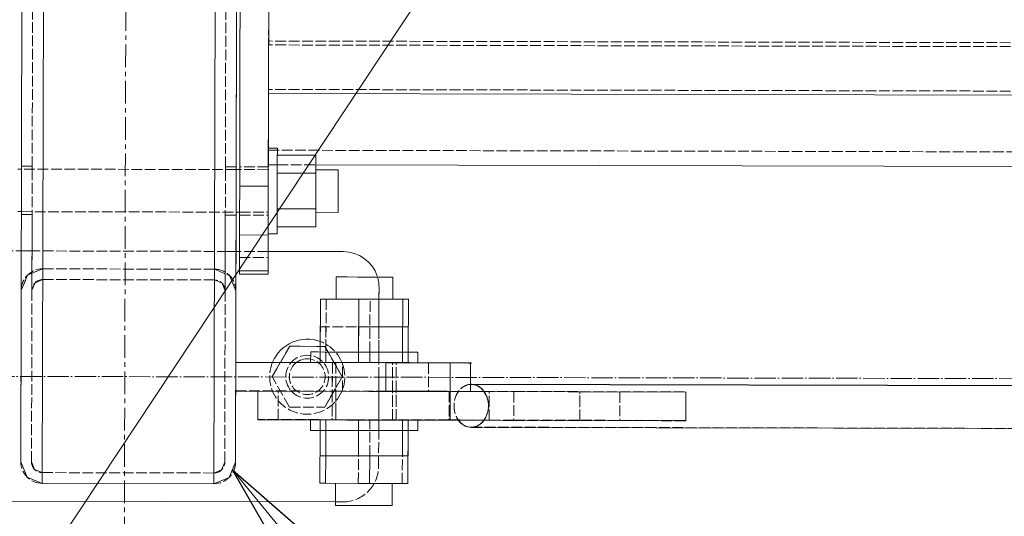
# Model space of a CAD drawing. Header units: millimetres. Extents: x -15129 to 9171, y -18789 to 5877.
# Tile 23 of 256: x -9305 to -9030, y -16819 to -16680. Entities that reach past the tile are written whole.
import ezdxf

# ---------------------------------------------------------------- set-up
doc = ezdxf.new("R2010")
doc.units = ezdxf.units.MM
for name, pattern in [('ACAD_ISO02W100', [15, 12, -3]), ('ACAD_ISO04W100', [30, 24, -3, 0, -3]), ('CENTER', [50.8, 31.75, -6.35, 6.35, -6.35])]:
    doc.linetypes.add(name, pattern=pattern)
for name, color, linetype in [('AS_Belki', 145, 'Continuous'), ('AS_Blachy', 30, 'Continuous'), ('AS_DIM_ON', 7, 'Continuous'), ('AS_Kotwy', 9, 'Continuous'), ('AS_Siatki', 72, 'Continuous'), ('AS_Sruby', 9, 'Continuous')]:
    doc.layers.add(name, color=color, linetype=linetype)

msp = doc.modelspace()

# ---------------------------------------------------------------- linework, layer by layer
at = {"color": 5, "linetype": 'CENTER', "lineweight": 13, "ltscale": 0.2}
msp.add_line((-9270.2, -14644.55), (-9278.6, -17725.87, 38010), dxfattribs=at)
at = {"color": 0, "linetype": 'ByBlock', "lineweight": -2}
for p, q in [((-9220.56, -16849.57), (-9245.96, -16805.7)), ((-9245.96, -16805.7), (-9207.7, -16838.96))]:
    msp.add_line(p, q, dxfattribs=at)
at = {"color": 7, "lineweight": 13}
msp.add_line((-9245.96, -16805.7), (-9090.09, -16994.5), dxfattribs=at)
at = {"layer": 'AS_Belki', "color": 145, "linetype": 'Continuous', "lineweight": 13, "ltscale": 0.25}
for p, q in [((-9294.41, -14739.71), (-9299.09, -16809.46)), ((-9251.09, -16809.57), (-9246.41, -14739.82)), ((-9305.08, -16803.45), (-9300.64, -14839.89)), ((-9244.91, -16729.47), (-9241.3, -15133.12)), ((-8338.48, -16702.41), (-9235.85, -16700.38)), ((-9244.89, -16721.59), (-9244.89, -16720.89)), ((-9244.89, -16721.66), (-9244.89, -16721.59)), ((-9222.59, -16720.41), (-8351.82, -16722.38)), ((-9245.08, -16803.58), (-9244.91, -16729.47)), ((-9244.92, -16734.42), (-9244.92, -16733.96)), ((-8906.79, -16782.39), (-9179.18, -16781.74)), ((-8745.74, -16782.76), (-9179.18, -16781.82)), ((-9179.2, -16793.82), (-8787.34, -16794.67)), ((-9305.08, -16803.45), (-9303.33, -16807.69)), ((-9305.08, -16803.45), (-9303.33, -16807.7)), ((-9246.85, -16807.82), (-9245.08, -16803.58)), ((-9246.85, -16807.82), (-9245.08, -16803.59)), ((-9303.33, -16807.69), (-9299.09, -16809.46)), ((-9251.09, -16809.57), (-9246.85, -16807.82)), ((-9251.09, -16809.57), (-9246.85, -16807.82)), ((-9299.09, -16809.46), (-9251.09, -16809.57))]:
    msp.add_line(p, q, dxfattribs=at)
at = {"layer": 'AS_Belki', "color": 84, "linetype": 'ACAD_ISO02W100', "lineweight": 13, "ltscale": 0.25}
for p, q in [((-9302.08, -16803.45), (-9297.42, -14745.71)), ((-9248.08, -16803.58), (-9243.42, -14745.83)), ((-9244.89, -16720.89), (-9241.44, -15192.74)), ((-9235.77, -16665.74), (-9235.81, -16685.74)), ((-9235.78, -16669.84), (-9235.82, -16686.84)), ((-9235.81, -16685.74), (-9235.88, -16716.09)), ((-8338.45, -16687.77), (-9235.81, -16685.74)), ((-8338.45, -16688.87), (-9235.82, -16686.84)), ((-9235.85, -16700.38), (-9235.89, -16720.38)), ((-9235.84, -16699.28), (-9235.88, -16716.28)), ((-8338.48, -16701.31), (-9235.84, -16699.28)), ((-9235.88, -16716.92), (-9235.89, -16720.38)), ((-9235.88, -16715.93), (-9235.88, -16716.28)), ((-9235.88, -16716.28), (-8338.51, -16718.31)), ((-9301.89, -16720.77), (-9304.89, -16720.76)), ((-9304.89, -16721.46), (-9304.89, -16720.76)), ((-9301.89, -16720.77), (-9301.89, -16721.47)), ((-9247.89, -16721.7), (-9247.89, -16720.89)), ((-9244.89, -16720.89), (-9247.89, -16720.89)), ((-9247.89, -16720.89), (-9247.89, -16721.59)), ((-9244.9, -16724.16), (-9244.89, -16720.89)), ((-9244.9, -16724.16), (-9244.89, -16721.66)), ((-9235.89, -16720.38), (-9233.39, -16720.39)), ((-9233.39, -16720.39), (-9222.59, -16720.41)), ((-9244.97, -16755.58), (-9244.9, -16724.16)), ((-9244.91, -16729.47), (-9244.9, -16724.16)), ((-9304.92, -16734.28), (-9304.92, -16733.58)), ((-9301.92, -16733.48), (-9301.92, -16733.83)), ((-9301.92, -16733.59), (-9301.92, -16734.29)), ((-9244.92, -16733.96), (-9244.92, -16731.16)), ((-9304.92, -16734.28), (-9301.92, -16734.29)), ((-9301.92, -16734.29), (-9301.97, -16755.45)), ((-9301.92, -16733.83), (-9301.92, -16734.29)), ((-9247.97, -16755.58), (-9247.92, -16734.41)), ((-9247.92, -16734.41), (-9247.92, -16733.6)), ((-9247.92, -16733.71), (-9247.92, -16734.41)), ((-9247.92, -16734.41), (-9247.92, -16733.95)), ((-9247.92, -16734.41), (-9244.92, -16734.42)), ((-9244.92, -16734.42), (-9244.92, -16733.72)), ((-9303.2, -16751.21), (-9298.96, -16749.46)), ((-9298.96, -16749.46), (-9301.96, -16750.7)), ((-9298.96, -16749.46), (-9250.96, -16749.57)), ((-9250.96, -16749.57), (-9246.72, -16751.34)), ((-9304.97, -16755.45), (-9303.2, -16751.21)), ((-9303.2, -16751.21), (-9304.97, -16755.45)), ((-9301.96, -16750.7), (-9303.2, -16751.21)), ((-9301.09, -16753.34), (-9298.96, -16752.46)), ((-9301.09, -16753.34), (-9298.96, -16752.46)), ((-9298.96, -16752.46), (-9250.96, -16752.57)), ((-9250.96, -16752.57), (-9298.96, -16752.46)), ((-9250.96, -16752.57), (-9248.85, -16753.45)), ((-9246.72, -16751.34), (-9244.97, -16755.58)), ((-9244.97, -16755.59), (-9246.72, -16751.34)), ((-9305.01, -16771.49), (-9304.97, -16755.45)), ((-9301.97, -16755.45), (-9302.08, -16803.45)), ((-9301.97, -16755.45), (-9301.09, -16753.34)), ((-9248.85, -16753.45), (-9247.97, -16755.58)), ((-9245.08, -16803.58), (-9244.97, -16755.58)), ((-9245.02, -16777.2), (-9244.97, -16755.59)), ((-9305.08, -16803.45), (-9305.01, -16771.49)), ((-9179.2, -16793.74), (-8906.81, -16794.39)), ((-9301.21, -16805.58), (-9302.08, -16803.45)), ((-9248.96, -16805.7), (-9248.08, -16803.58)), ((-9301.21, -16805.58), (-9299.09, -16806.46)), ((-9299.09, -16806.46), (-9251.09, -16806.57)), ((-9251.09, -16806.57), (-9248.96, -16805.7)), ((-9248.96, -16805.7), (-9251.09, -16806.57))]:
    msp.add_line(p, q, dxfattribs=at)
at = {"layer": 'AS_Belki', "color": 84, "linetype": 'ACAD_ISO02W100', "lineweight": 13, "ltscale": 0.25, "extrusion": (-2.16006e-14, 5.23277e-15, -1)}
msp.add_arc((9298.97, -16755.46), 6, 0.1296, 90.1296, dxfattribs=at)
at = {"layer": 'AS_Belki', "color": 84, "linetype": 'ACAD_ISO02W100', "lineweight": 13, "ltscale": 0.25, "extrusion": (-4.47458e-14, -1.79976e-14, -1)}
msp.add_arc((9250.97, -16755.57), 6, 90.1296, 180.1296, dxfattribs=at)
at = {"layer": 'AS_Belki', "color": 84, "linetype": 'ACAD_ISO02W100', "lineweight": 13, "ltscale": 0.25}
for centre, start, end in [((-9298.97, -16755.46), 89.8704, 179.8704), ((-9250.97, -16755.57), 359.8704, 89.8704), ((-9299.08, -16803.46), 179.8704, 269.8704), ((-9251.08, -16803.57), 269.8704, 359.8704)]:
    msp.add_arc(centre, 3, start, end, dxfattribs=at)
at = {"layer": 'AS_Belki', "color": 84, "linetype": 'ACAD_ISO02W100', "lineweight": 13, "ltscale": 0.25, "extrusion": (-0.59867, 0.001298, 0.800995)}
for start, end in [(182.9535, 312.6449), (47.3551, 132.6448)]:
    msp.add_arc((16807.67, -7323.32, 5473.52), 6, start, end, dxfattribs=at)
at = {"layer": 'AS_Belki', "color": 84, "linetype": 'ACAD_ISO02W100', "lineweight": 13, "ltscale": 0.25, "extrusion": (0.59867, -0.001411, 0.800995)}
msp.add_arc((-16809.33, 7320.78, -5471.62), 6, 2.9673, 360, dxfattribs=at)
at = {"layer": 'AS_Belki', "color": 145, "linetype": 'Continuous', "lineweight": 13, "ltscale": 0.25, "extrusion": (0.59867, -0.001411, 0.800995)}
msp.add_arc((-16809.33, 7320.78, -5471.62), 6, 360, 2.9673, dxfattribs=at)
at = {"layer": 'AS_Belki', "color": 145, "linetype": 'Continuous', "lineweight": 13, "ltscale": 0.25, "extrusion": (-0.59867, 0.001298, 0.800995)}
for start, end in [(132.6448, 182.9535), (312.6449, 47.3551)]:
    msp.add_arc((16807.67, -7323.32, 5473.52), 6, start, end, dxfattribs=at)
at = {"layer": 'AS_Belki', "color": 84, "linetype": 'ACAD_ISO02W100', "lineweight": 13, "ltscale": 0.25, "extrusion": (-1.25794e-14, -3.52027e-14, -1)}
msp.add_arc((9299.08, -16803.46), 6, 270.1296, 0.1296, dxfattribs=at)
at = {"layer": 'AS_Belki', "color": 84, "linetype": 'ACAD_ISO02W100', "lineweight": 13, "ltscale": 0.25, "extrusion": (-2.7501e-14, 1.43978e-14, -1)}
msp.add_arc((9251.08, -16803.57), 6, 180.1296, 270.1296, dxfattribs=at)
at = {"layer": 'AS_Blachy', "color": 145, "linetype": 'Continuous', "lineweight": 13, "ltscale": 0.25}
for p, q in [((-9243.71, -16639.72), (-9243.82, -16690.8)), ((-9235.91, -16726.34), (-9235.76, -16660.21)), ((-9243.82, -16690.8), (-9243.91, -16726.32)), ((-9243.89, -16720.9), (-9243.89, -16721.6)), ((-9243.91, -16726.32), (-9243.92, -16733.91)), ((-9243.91, -16726.32), (-9235.91, -16726.34)), ((-9235.91, -16729.34), (-9235.91, -16726.34)), ((-9235.92, -16733.93), (-9235.91, -16729.34)), ((-9243.92, -16733.91), (-9243.94, -16739.98)), ((-9235.94, -16740), (-9235.92, -16733.93)), ((-9243.94, -16739.98), (-9243.96, -16749.98)), ((-9235.94, -16740), (-9243.94, -16739.98)), ((-9235.96, -16750), (-9235.94, -16740)), ((-9304.95, -16744.45), (-9305.95, -16744.45)), ((-9243.95, -16744.59), (-9244.95, -16744.59)), ((-9214.95, -16744.65), (-9235.95, -16744.61)), ((-9243.96, -16749.98), (-9235.96, -16750)), ((-9243.96, -16749.98), (-9243.96, -16750.98)), ((-9235.96, -16751), (-9235.96, -16750)), ((-9243.96, -16750.98), (-9235.96, -16751)), ((-9245.02, -16775.67), (-9245.03, -16783.67)), ((-9245.02, -16775.59), (-9224.08, -16775.64)), ((-9245.02, -16775.59), (-9245.02, -16775.67)), ((-9245.02, -16775.67), (-9203.03, -16775.77)), ((-9203.05, -16783.77), (-9203.03, -16775.77)), ((-9203.03, -16775.77), (-9185.07, -16775.8)), ((-9194.12, -16775.71), (-9191.14, -16775.72)), ((-9191.14, -16775.72), (-9183.31, -16775.73)), ((-9191.14, -16775.72), (-9191.14, -16775.79)), ((-9185.09, -16783.8), (-9185.07, -16775.8)), ((-9185.07, -16775.8), (-9180.02, -16775.82)), ((-9179.4, -16775.74), (-9183.31, -16775.73)), ((-9180.02, -16775.82), (-9179.13, -16775.82)), ((-9179.42, -16781.87), (-9179.4, -16775.74)), ((-9179.42, -16783.82), (-9179.41, -16775.82)), ((-9245.03, -16779.62), (-9245.03, -16783.57)), ((-9245.03, -16783.67), (-9207.83, -16783.76)), ((-9238.81, -16783.69), (-9238.82, -16791.69)), ((-9207.83, -16783.76), (-9203.05, -16783.77)), ((-9203.05, -16783.77), (-9185.09, -16783.8)), ((-9185.09, -16783.8), (-9185.1, -16791.8)), ((-9185.09, -16783.8), (-9119.23, -16783.95)), ((-9119.25, -16791.95), (-9119.23, -16783.95)), ((-9238.81, -16787.65), (-9238.82, -16791.6)), ((-9238.82, -16791.69), (-9234.92, -16791.7)), ((-9234.92, -16791.7), (-9227.09, -16791.71)), ((-9227.09, -16791.71), (-9216.53, -16791.74)), ((-9216.53, -16791.74), (-9207.83, -16791.76)), ((-9207.83, -16791.76), (-9204.84, -16791.76)), ((-9204.84, -16791.76), (-9193.8, -16791.79)), ((-9193.8, -16791.79), (-9185.1, -16791.8)), ((-9185.1, -16791.8), (-9119.25, -16791.95)), ((-9335.1, -16814.38), (-9217.1, -16814.65))]:
    msp.add_line(p, q, dxfattribs=at)
at = {"layer": 'AS_Blachy', "color": 84, "linetype": 'ACAD_ISO02W100', "lineweight": 13, "ltscale": 0.25}
for p, q in [((-9235.89, -16720.92), (-9243.89, -16720.9)), ((-9235.89, -16720.68), (-9235.89, -16720.92)), ((-9243.92, -16733.72), (-9243.92, -16734.42)), ((-9243.92, -16733.96), (-9243.92, -16734.42)), ((-9243.92, -16734.42), (-9235.92, -16734.44)), ((-9235.92, -16734.44), (-9235.92, -16733.74)), ((-9235.92, -16733.98), (-9235.92, -16734.44)), ((-9243.94, -16739.98), (-9243.95, -16746.32)), ((-9235.95, -16746.34), (-9235.94, -16740)), ((-9235.95, -16744.61), (-9313.95, -16744.43)), ((-9301.95, -16744.46), (-9304.95, -16744.45)), ((-9244.95, -16744.59), (-9247.95, -16744.58)), ((-9243.95, -16746.32), (-9243.96, -16750.98)), ((-9243.95, -16746.32), (-9235.95, -16746.34)), ((-9235.96, -16751), (-9235.95, -16746.34)), ((-9205.03, -16783.68), (-9204.97, -16754.68)), ((-9204.98, -16757.96), (-9204.97, -16754.68)), ((-9204.99, -16765.68), (-9204.98, -16757.96)), ((-9205.01, -16772.76), (-9204.99, -16765.68)), ((-9205.02, -16775.68), (-9205.01, -16772.76)), ((-9245.03, -16783.59), (-9245.02, -16775.59)), ((-9245.02, -16775.67), (-9245.03, -16779.62)), ((-9224.08, -16775.64), (-9215.16, -16775.66)), ((-9218, -16775.73), (-9218.02, -16783.65)), ((-9218.01, -16775.73), (-9218.02, -16783.73)), ((-9218, -16775.65), (-9218, -16775.73)), ((-9215.18, -16783.66), (-9215.17, -16775.74)), ((-9215.18, -16783.74), (-9215.17, -16775.74)), ((-9215.17, -16775.74), (-9215.16, -16775.66)), ((-9215.16, -16775.66), (-9194.12, -16775.71)), ((-9205.02, -16775.76), (-9205.02, -16775.68)), ((-9203.04, -16783.69), (-9203.03, -16775.69)), ((-9200.19, -16775.69), (-9201.39, -16775.69)), ((-9200.21, -16783.69), (-9200.19, -16775.77)), ((-9200.21, -16783.77), (-9200.19, -16775.77)), ((-9200.19, -16775.77), (-9200.19, -16775.69)), ((-9185.07, -16775.73), (-9196.8, -16775.7)), ((-9191.14, -16775.79), (-9191.15, -16783.72)), ((-9191.14, -16775.79), (-9191.15, -16783.79)), ((-9185.08, -16783.73), (-9185.07, -16775.73)), ((-9183.31, -16775.73), (-9185.07, -16775.73)), ((-9179.12, -16775.74), (-9179.4, -16775.74)), ((-9205.08, -16804.68), (-9205.02, -16779.42)), ((-9179.42, -16781.94), (-9179.42, -16781.87)), ((-9179.42, -16783.74), (-9179.42, -16781.94)), ((-9245.03, -16783.58), (-9245.03, -16783.59)), ((-9245.03, -16783.59), (-9218.02, -16783.65)), ((-9238.81, -16783.6), (-9238.81, -16783.69)), ((-9238.81, -16783.69), (-9238.81, -16787.65)), ((-9233.16, -16791.62), (-9233.14, -16783.7)), ((-9233.16, -16791.7), (-9233.14, -16783.7)), ((-9233.14, -16783.7), (-9233.14, -16783.62)), ((-9218.02, -16783.73), (-9218.04, -16791.73)), ((-9218.02, -16783.73), (-9218.03, -16787.72)), ((-9217.03, -16783.65), (-9218.02, -16783.65)), ((-9218.02, -16783.65), (-9217.03, -16783.65)), ((-9218.02, -16783.65), (-9218.02, -16783.73)), ((-9218.02, -16783.65), (-9217.03, -16783.65)), ((-9217.03, -16783.65), (-9201.2, -16783.69)), ((-9215.18, -16783.66), (-9217.03, -16783.65)), ((-9207.83, -16783.76), (-9206.55, -16783.76)), ((-9206.55, -16783.76), (-9204.82, -16783.76)), ((-9205.05, -16791.68), (-9205.03, -16783.76)), ((-9205.03, -16783.76), (-9205.03, -16783.68)), ((-9204.82, -16783.76), (-9203.05, -16783.77)), ((-9185.08, -16783.73), (-9203.04, -16783.69)), ((-9200.21, -16783.69), (-9201.2, -16783.69)), ((-9201.2, -16783.69), (-9200.21, -16783.69)), ((-9200.22, -16787.74), (-9200.21, -16783.77)), ((-9200.22, -16791.77), (-9200.21, -16783.77)), ((-9200.21, -16783.69), (-9179.42, -16783.74)), ((-9200.21, -16783.77), (-9200.21, -16783.69)), ((-9185.39, -16783.8), (-9185.41, -16791.8)), ((-9185.39, -16783.8), (-9185.4, -16787.77)), ((-9182.66, -16783.74), (-9185.39, -16783.73)), ((-9185.39, -16783.73), (-9185.39, -16783.8)), ((-9185.08, -16783.73), (-9185.1, -16791.73)), ((-9182.63, -16783.74), (-9182.66, -16783.74)), ((-9179.42, -16783.74), (-9182.63, -16783.74)), ((-9179.42, -16783.74), (-9182.63, -16783.74)), ((-9179.42, -16783.74), (-9167.29, -16783.77)), ((-9174.17, -16783.76), (-9179.42, -16783.74)), ((-9174.19, -16791.76), (-9174.17, -16783.83)), ((-9174.19, -16791.83), (-9174.17, -16783.83)), ((-9174.17, -16783.83), (-9174.17, -16783.76)), ((-9167.29, -16783.84), (-9167.31, -16791.77)), ((-9167.29, -16783.84), (-9167.31, -16791.84)), ((-9167.29, -16783.77), (-9148.87, -16783.81)), ((-9167.29, -16783.77), (-9167.29, -16783.84)), ((-9148.89, -16791.88), (-9148.87, -16783.88)), ((-9148.88, -16787.85), (-9148.87, -16783.88)), ((-9148.87, -16783.81), (-9137.65, -16783.84)), ((-9148.87, -16783.88), (-9148.87, -16783.81)), ((-9137.65, -16783.91), (-9137.67, -16791.84)), ((-9137.65, -16783.91), (-9137.67, -16791.91)), ((-9137.65, -16783.84), (-9119.23, -16783.88)), ((-9137.65, -16783.84), (-9137.65, -16783.91)), ((-9119.24, -16787.92), (-9119.23, -16783.88)), ((-9218.03, -16787.72), (-9218.04, -16791.65)), ((-9200.22, -16791.69), (-9200.22, -16787.74)), ((-9185.4, -16787.77), (-9185.41, -16791.73)), ((-9148.89, -16791.81), (-9148.88, -16787.85)), ((-9119.25, -16791.88), (-9119.24, -16787.92)), ((-9238.21, -16791.6), (-9238.83, -16791.6)), ((-9233.16, -16791.62), (-9238.21, -16791.6)), ((-9218.04, -16791.65), (-9233.16, -16791.62)), ((-9210.71, -16791.75), (-9233.16, -16791.7)), ((-9218.04, -16791.65), (-9217.05, -16791.65)), ((-9217.05, -16791.65), (-9210.42, -16791.67)), ((-9201.21, -16791.69), (-9210.42, -16791.67)), ((-9205.06, -16794.68), (-9205.05, -16791.76)), ((-9205.05, -16791.76), (-9205.05, -16791.68)), ((-9201.21, -16791.69), (-9200.22, -16791.69)), ((-9185.41, -16791.73), (-9200.22, -16791.69)), ((-9185.41, -16791.8), (-9196.84, -16791.78)), ((-9167.31, -16791.77), (-9185.41, -16791.73)), ((-9185.41, -16791.8), (-9182.68, -16791.81)), ((-9174.19, -16791.83), (-9185.41, -16791.8)), ((-9182.7, -16791.74), (-9182.68, -16791.74)), ((-9167.31, -16791.84), (-9174.19, -16791.83)), ((-9148.89, -16791.81), (-9167.31, -16791.77)), ((-9167.31, -16791.84), (-9148.89, -16791.88)), ((-9119.25, -16791.88), (-9148.89, -16791.81)), ((-9137.67, -16791.84), (-9119.25, -16791.88)), ((-9119.25, -16791.95), (-9137.67, -16791.91)), ((-9205.08, -16804.68), (-9205.08, -16801.76)), ((-9217.1, -16814.65), (-9215.1, -16814.65)), ((-9217.1, -16814.65), (-9215.1, -16814.65))]:
    msp.add_line(p, q, dxfattribs=at)
msp.add_circle((-9225.03, -16779.63), 6, dxfattribs=at)
at = {"layer": 'AS_Blachy', "color": 145, "linetype": 'Continuous', "lineweight": 13, "ltscale": 0.25}
msp.add_arc((-9214.97, -16754.65), 10, 18.2085, 89.8704, dxfattribs=at)
at = {"layer": 'AS_Blachy', "color": 84, "linetype": 'ACAD_ISO02W100', "lineweight": 13, "ltscale": 0.25}
for centre, start, end in [((-9214.97, -16754.65), 359.8704, 18.2085), ((-9215.08, -16804.65), 269.8704, 359.8704)]:
    msp.add_arc(centre, 10, start, end, dxfattribs=at)
at = {"layer": 'AS_DIM_ON', "color": 7, "lineweight": 13}
msp.add_line((-9130.98, -16578.98), (-9611.94, -17305.31), dxfattribs=at)
at = {"layer": 'AS_Kotwy', "color": 84, "linetype": 'ACAD_ISO02W100', "lineweight": 13, "ltscale": 0.25}
for p, q in [((-9234.83, -16779.61), (-9229.91, -16771.13)), ((-9229.91, -16771.13), (-9220.11, -16771.15)), ((-9219.2, -16772.73), (-9220.11, -16771.15)), ((-9220.11, -16771.15), (-9215.23, -16779.65)), ((-9217.52, -16775.65), (-9219.2, -16772.73)), ((-9232.56, -16775.7), (-9234.83, -16779.61)), ((-9232.51, -16775.62), (-9232.56, -16775.7)), ((-9217.48, -16775.73), (-9217.52, -16775.65)), ((-9217.02, -16776.53), (-9217.48, -16775.73)), ((-9215.23, -16779.65), (-9217.02, -16776.54)), ((-9229.94, -16788.11), (-9234.83, -16779.61)), ((-9215.23, -16779.65), (-9220.14, -16788.13)), ((-9217.03, -16782.76), (-9215.23, -16779.65)), ((-9232.52, -16783.62), (-9232.47, -16783.7)), ((-9220.14, -16788.13), (-9218.03, -16784.48)), ((-9218.02, -16784.48), (-9217.59, -16783.73)), ((-9217.59, -16783.73), (-9217.55, -16783.65)), ((-9229.94, -16788.11), (-9220.14, -16788.13))]:
    msp.add_line(p, q, dxfattribs=at)
at = {"layer": 'AS_Kotwy', "color": 145, "linetype": 'Continuous', "lineweight": 13, "ltscale": 0.25}
for p, q in [((-9229.91, -16771.13), (-9232.51, -16775.62)), ((-9221.38, -16771.15), (-9229.91, -16771.13))]:
    msp.add_line(p, q, dxfattribs=at)
for radius, start, end in [(10.5, 69.5949, 157.4952), (5, 78.8198, 125.3427)]:
    msp.add_arc((-9225.03, -16779.63), radius, start, end, dxfattribs=at)
at = {"layer": 'AS_Kotwy', "color": 84, "linetype": 'ACAD_ISO02W100', "lineweight": 13, "ltscale": 0.25}
for radius, start, end in [(10.5, 157.4952, 69.5756), (5, 125.3427, 78.8198)]:
    msp.add_arc((-9225.03, -16779.63), radius, start, end, dxfattribs=at)
at = {"layer": 'AS_Siatki', "color": 20, "linetype": 'ACAD_ISO04W100', "lineweight": 13, "ltscale": 0.25}
msp.add_line((-11608.02, -16774.36), (105.98, -16800.77), dxfattribs=at)
at = {"layer": 'AS_Sruby', "color": 84, "linetype": 'ACAD_ISO02W100', "lineweight": 13, "ltscale": 0.25}
for p, q in [((-9235.88, -16715.7), (-9235.88, -16716.09)), ((-9235.88, -16715.7), (-9235.88, -16715.78)), ((-9235.88, -16716.31), (-9235.88, -16715.78)), ((-9235.88, -16716.09), (-9235.88, -16716.92)), ((-9233.38, -16715.71), (-9233.38, -16715.79)), ((-9233.38, -16715.79), (-9233.38, -16716.32)), ((-9233.38, -16716.32), (-9233.38, -16717.29)), ((-9233.39, -16717.67), (-9233.4, -16722.68)), ((-9233.39, -16718.16), (-9233.38, -16717.29)), ((-9233.39, -16718.66), (-9233.39, -16720.38)), ((-9233.39, -16718.71), (-9233.39, -16720.3)), ((-9244.89, -16721.71), (-9304.89, -16721.57)), ((-9235.89, -16721.73), (-9243.89, -16721.71)), ((-9235.89, -16721.88), (-9235.89, -16721.73)), ((-9233.39, -16720.38), (-9233.4, -16722.38)), ((-9233.4, -16722.38), (-9233.4, -16724.58)), ((-9222.6, -16721.91), (-9222.59, -16721.76)), ((-9222.6, -16722.95), (-9222.6, -16721.91)), ((-9222.6, -16722.51), (-9222.6, -16722.95)), ((-9216.4, -16722.53), (-9216.39, -16721.77)), ((-9216.4, -16724.07), (-9216.4, -16722.53)), ((-9233.4, -16722.68), (-9233.42, -16732.69)), ((-9233.4, -16724.58), (-9233.41, -16726.9)), ((-9222.6, -16722.7), (-9233.4, -16722.68)), ((-9222.6, -16724.71), (-9222.61, -16726.92)), ((-9222.6, -16722.95), (-9222.6, -16724.71)), ((-9222.6, -16726.15), (-9222.6, -16724.06)), ((-9216.4, -16726.17), (-9216.4, -16724.07)), ((-9233.41, -16726.9), (-9233.41, -16729.25)), ((-9222.61, -16728.49), (-9222.6, -16726.15)), ((-9222.61, -16726.92), (-9222.61, -16729.26)), ((-9233.41, -16728.88), (-9233.42, -16732.69)), ((-9233.41, -16729.25), (-9233.42, -16731.54)), ((-9222.62, -16730.71), (-9222.61, -16728.49)), ((-9222.61, -16729.26), (-9222.62, -16731.36)), ((-9222.62, -16732.47), (-9222.62, -16730.71)), ((-9216.42, -16730.72), (-9216.41, -16729.27)), ((-9216.42, -16732.48), (-9216.42, -16730.72)), ((-9304.92, -16733.47), (-9244.92, -16733.61)), ((-9235.92, -16733.63), (-9235.92, -16733.47)), ((-9233.42, -16732.69), (-9233.43, -16737.7)), ((-9233.42, -16731.54), (-9233.42, -16733.68)), ((-9233.42, -16732.69), (-9233.42, -16734.1)), ((-9222.62, -16731.36), (-9222.62, -16732.9)), ((-9222.62, -16733.5), (-9222.62, -16732.47)), ((-9222.62, -16733.66), (-9222.62, -16733.5)), ((-9216.42, -16733.52), (-9216.42, -16732.48)), ((-9216.42, -16733.67), (-9216.42, -16733.52)), ((-9243.92, -16733.61), (-9235.92, -16733.63)), ((-9233.42, -16733.68), (-9233.43, -16735.6)), ((-9233.43, -16735.6), (-9233.43, -16737.2)), ((-9233.43, -16735.62), (-9233.43, -16737.53)), ((-9235.93, -16738.44), (-9235.93, -16739.27)), ((-9233.43, -16737.2), (-9233.43, -16738.45)), ((-9233.43, -16738.45), (-9233.43, -16739.27)), ((-9235.93, -16739.27), (-9235.94, -16739.65)), ((-9233.43, -16739.27), (-9233.44, -16739.66)), ((-9219.77, -16757.93), (-9219.8, -16772.73)), ((-9208.58, -16757.95), (-9210.64, -16757.95)), ((-9207.91, -16757.96), (-9208.58, -16757.95)), ((-9206.59, -16757.96), (-9207.91, -16757.96)), ((-9207.51, -16772.76), (-9207.48, -16757.96)), ((-9204.97, -16757.96), (-9206.59, -16757.96)), ((-9204.22, -16757.96), (-9204.97, -16757.96)), ((-9202.65, -16757.97), (-9204.22, -16757.96)), ((-9201.31, -16757.97), (-9202.65, -16757.97)), ((-9201.13, -16757.97), (-9201.31, -16757.97)), ((-9196.77, -16757.98), (-9198.35, -16757.98)), ((-9221.36, -16765.64), (-9221.38, -16772.73)), ((-9219.78, -16765.65), (-9221.36, -16765.64)), ((-9219.78, -16765.65), (-9221.36, -16765.64)), ((-9219.78, -16765.65), (-9219.8, -16772.73)), ((-9207.49, -16765.68), (-9219.78, -16765.65)), ((-9210.67, -16775.67), (-9210.65, -16765.67)), ((-9198.36, -16765.7), (-9210.65, -16765.67)), ((-9207.51, -16772.76), (-9207.49, -16765.68)), ((-9196.78, -16765.7), (-9207.49, -16765.68)), ((-9198.38, -16775.7), (-9198.36, -16765.7)), ((-9196.78, -16765.7), (-9198.36, -16765.7)), ((-9221.38, -16772.73), (-9221.39, -16775.64)), ((-9219.8, -16772.73), (-9219.81, -16775.65)), ((-9215.78, -16772.74), (-9212.63, -16772.74)), ((-9212.63, -16772.74), (-9210.67, -16772.75)), ((-9210.67, -16772.75), (-9208.52, -16772.75)), ((-9208.52, -16772.75), (-9204.82, -16772.76)), ((-9207.52, -16775.68), (-9207.51, -16772.76)), ((-9204.82, -16772.76), (-9203.63, -16772.76)), ((-9196.8, -16775.7), (-9196.8, -16772.78)), ((-9221.39, -16775.64), (-9221.17, -16775.64)), ((-9221.17, -16775.64), (-9219.81, -16775.65)), ((-9207.52, -16775.68), (-9219.81, -16775.65)), ((-9217.02, -16775.74), (-9217.05, -16791.74)), ((-9217.01, -16775.74), (-9217.03, -16783.65)), ((-9217.01, -16775.65), (-9217.01, -16775.74)), ((-9201.39, -16775.69), (-9207.52, -16775.68)), ((-9201.2, -16783.69), (-9201.18, -16775.77)), ((-9201.2, -16783.77), (-9201.18, -16775.77)), ((-9201.18, -16775.77), (-9201.18, -16775.69)), ((-9198.38, -16775.7), (-9200.19, -16775.69)), ((-9196.8, -16775.7), (-9198.38, -16775.7)), ((-9217.03, -16783.74), (-9217.04, -16787.66)), ((-9217.03, -16783.65), (-9217.03, -16783.74)), ((-9201.21, -16787.76), (-9201.2, -16783.77)), ((-9201.21, -16791.77), (-9201.2, -16783.77)), ((-9201.2, -16783.77), (-9201.2, -16783.69)), ((-9217.04, -16787.66), (-9217.05, -16791.65)), ((-9201.22, -16791.69), (-9201.21, -16787.76)), ((-9224.11, -16791.64), (-9224.11, -16791.72)), ((-9221.42, -16791.73), (-9210.71, -16791.75)), ((-9219.85, -16791.73), (-9219.87, -16801.73)), ((-9217.06, -16791.65), (-9218.04, -16791.65)), ((-9216.8, -16791.65), (-9217.06, -16791.65)), ((-9214.13, -16791.66), (-9216.8, -16791.65)), ((-9211.79, -16791.67), (-9214.13, -16791.66)), ((-9211.28, -16791.67), (-9211.79, -16791.67)), ((-9210.42, -16791.67), (-9211.28, -16791.67)), ((-9210.71, -16791.75), (-9207.55, -16791.76)), ((-9198.42, -16791.78), (-9210.71, -16791.75)), ((-9207.58, -16801.76), (-9207.55, -16791.76)), ((-9201.18, -16791.69), (-9201.21, -16791.69)), ((-9200.22, -16791.69), (-9201.18, -16791.69)), ((-9198.42, -16791.78), (-9196.84, -16791.78)), ((-9196.84, -16791.78), (-9198.42, -16791.78)), ((-9194.15, -16791.78), (-9194.15, -16791.71)), ((-9221.15, -16794.64), (-9221.46, -16794.64)), ((-9219.85, -16794.65), (-9221.43, -16794.64)), ((-9215.88, -16794.66), (-9221.43, -16794.64)), ((-9219.17, -16794.65), (-9221.15, -16794.64)), ((-9219.85, -16794.65), (-9219.87, -16801.73)), ((-9217.98, -16794.65), (-9219.85, -16794.65)), ((-9216.8, -16794.65), (-9219.17, -16794.65)), ((-9215.88, -16794.66), (-9217.98, -16794.65)), ((-9214.14, -16794.66), (-9216.8, -16794.65)), ((-9209.81, -16794.67), (-9215.88, -16794.66)), ((-9211.29, -16794.67), (-9214.14, -16794.66)), ((-9208.35, -16794.67), (-9211.29, -16794.67)), ((-9210.75, -16809.47), (-9210.72, -16794.67)), ((-9207.56, -16794.68), (-9209.81, -16794.67)), ((-9205.44, -16794.68), (-9208.35, -16794.67)), ((-9207.58, -16801.76), (-9207.56, -16794.68)), ((-9197.64, -16794.7), (-9207.56, -16794.68)), ((-9202.68, -16794.69), (-9205.44, -16794.68)), ((-9200.16, -16794.69), (-9202.68, -16794.69)), ((-9197.99, -16794.7), (-9200.16, -16794.69)), ((-9198.46, -16809.5), (-9198.43, -16794.7)), ((-9196.79, -16794.7), (-9197.99, -16794.7)), ((-9196.85, -16794.7), (-9197.64, -16794.7)), ((-9196.85, -16794.7), (-9197.64, -16794.7)), ((-9196.87, -16801.78), (-9196.85, -16794.7)), ((-9207.58, -16801.76), (-9196.86, -16801.78)), ((-9221.47, -16809.44), (-9219.89, -16809.45)), ((-9210.75, -16809.47), (-9207.6, -16809.48)), ((-9207.6, -16809.48), (-9207.2, -16809.48)), ((-9207.2, -16809.48), (-9204.39, -16809.48)), ((-9204.39, -16809.48), (-9202.77, -16809.49)), ((-9202.77, -16809.49), (-9202.3, -16809.49)), ((-9202.3, -16809.49), (-9201.71, -16809.49)), ((-9201.71, -16809.49), (-9201.26, -16809.49))]:
    msp.add_line(p, q, dxfattribs=at)
at = {"layer": 'AS_Sruby', "color": 145, "linetype": 'Continuous', "lineweight": 13, "ltscale": 0.25}
for p, q in [((-9233.38, -16715.71), (-9235.88, -16715.7)), ((-9233.38, -16716.92), (-9233.39, -16718.16)), ((-9233.38, -16715.71), (-9233.38, -16716.09)), ((-9233.38, -16716.09), (-9233.38, -16716.92)), ((-9222.59, -16717.69), (-9233.39, -16717.67)), ((-9233.39, -16717.67), (-9233.39, -16718.71)), ((-9233.39, -16719.77), (-9233.39, -16718.16)), ((-9233.39, -16721.68), (-9233.39, -16719.77)), ((-9222.6, -16722.7), (-9222.59, -16717.69)), ((-9304.89, -16721.57), (-9305.89, -16721.57)), ((-9243.89, -16721.71), (-9244.89, -16721.71)), ((-9233.39, -16720.3), (-9233.4, -16722.68)), ((-9233.4, -16723.83), (-9233.39, -16721.68)), ((-9216.39, -16721.77), (-9222.59, -16721.76)), ((-9216.4, -16721.93), (-9216.39, -16721.77)), ((-9216.4, -16722.96), (-9216.4, -16721.93)), ((-9233.4, -16722.68), (-9233.41, -16728.88)), ((-9233.4, -16722.68), (-9222.6, -16722.7)), ((-9233.4, -16726.12), (-9233.4, -16723.83)), ((-9222.62, -16732.72), (-9222.6, -16722.7)), ((-9216.41, -16726.94), (-9216.4, -16724.72)), ((-9216.4, -16724.72), (-9216.4, -16722.96)), ((-9233.41, -16728.47), (-9233.4, -16726.12)), ((-9216.41, -16729.27), (-9216.41, -16726.94)), ((-9233.42, -16730.79), (-9233.41, -16728.47)), ((-9233.42, -16732.99), (-9233.42, -16730.79)), ((-9216.42, -16731.37), (-9216.41, -16729.27)), ((-9305.92, -16733.47), (-9304.92, -16733.47)), ((-9233.42, -16732.69), (-9222.62, -16732.72)), ((-9233.42, -16734.99), (-9233.42, -16732.99)), ((-9222.63, -16737.72), (-9222.62, -16732.72)), ((-9216.42, -16732.92), (-9216.42, -16731.37)), ((-9216.42, -16733.67), (-9216.42, -16732.92)), ((-9244.92, -16733.61), (-9243.92, -16733.61)), ((-9233.43, -16736.71), (-9233.42, -16734.99)), ((-9222.62, -16733.66), (-9216.42, -16733.67)), ((-9235.93, -16739.04), (-9235.94, -16739.57)), ((-9233.43, -16739.05), (-9233.44, -16739.58)), ((-9233.43, -16738.08), (-9233.43, -16736.71)), ((-9233.43, -16737.53), (-9233.43, -16737.7)), ((-9233.43, -16737.7), (-9222.63, -16737.72)), ((-9233.43, -16738.08), (-9233.43, -16739.05)), ((-9235.94, -16739.57), (-9235.94, -16739.65)), ((-9235.94, -16739.65), (-9233.44, -16739.66)), ((-9233.44, -16739.58), (-9233.44, -16739.66)), ((-9216.96, -16751.74), (-9216.98, -16757.94)), ((-9215.92, -16751.74), (-9216.96, -16751.74)), ((-9213.84, -16751.74), (-9215.92, -16751.74)), ((-9211.02, -16751.75), (-9213.84, -16751.74)), ((-9207.9, -16751.76), (-9211.02, -16751.75)), ((-9204.96, -16751.76), (-9207.9, -16751.76)), ((-9202.64, -16751.77), (-9204.96, -16751.76)), ((-9201.29, -16751.77), (-9202.64, -16751.77)), ((-9201.13, -16751.77), (-9201.29, -16751.77)), ((-9201.14, -16757.97), (-9201.13, -16751.77)), ((-9221.35, -16757.93), (-9221.38, -16772.73)), ((-9210.64, -16757.95), (-9221.35, -16757.93)), ((-9210.67, -16772.75), (-9210.64, -16757.95)), ((-9198.35, -16757.98), (-9210.64, -16757.95)), ((-9198.38, -16772.78), (-9198.35, -16757.98)), ((-9196.77, -16757.98), (-9198.35, -16757.98)), ((-9196.8, -16772.78), (-9196.77, -16757.98)), ((-9196.8, -16772.78), (-9196.78, -16765.7)), ((-9224.07, -16772.72), (-9224.08, -16775.72)), ((-9224.07, -16772.72), (-9223.94, -16772.72)), ((-9223.94, -16772.72), (-9223.23, -16772.72)), ((-9223.23, -16772.72), (-9221.99, -16772.72)), ((-9221.99, -16772.72), (-9220.24, -16772.73)), ((-9220.24, -16772.73), (-9218.07, -16772.73)), ((-9218.07, -16772.73), (-9215.55, -16772.74)), ((-9215.55, -16772.74), (-9212.79, -16772.74)), ((-9212.79, -16772.74), (-9209.88, -16772.75)), ((-9209.88, -16772.75), (-9206.95, -16772.76)), ((-9206.95, -16772.76), (-9204.09, -16772.76)), ((-9204.09, -16772.76), (-9201.43, -16772.77)), ((-9201.43, -16772.77), (-9199.06, -16772.77)), ((-9199.06, -16772.77), (-9197.08, -16772.78)), ((-9197.08, -16772.78), (-9195.56, -16772.78)), ((-9195.56, -16772.78), (-9194.55, -16772.78)), ((-9194.55, -16772.78), (-9194.11, -16772.79)), ((-9194.12, -16775.79), (-9194.11, -16772.79)), ((-9224.11, -16791.72), (-9224.12, -16794.64)), ((-9221.42, -16791.73), (-9221.45, -16801.73)), ((-9210.73, -16801.75), (-9210.71, -16791.75)), ((-9198.44, -16801.78), (-9198.42, -16791.78)), ((-9196.86, -16801.78), (-9196.84, -16791.78)), ((-9194.16, -16794.71), (-9194.15, -16791.78)), ((-9223.68, -16794.64), (-9224.12, -16794.64)), ((-9222.68, -16794.64), (-9223.68, -16794.64)), ((-9221.46, -16794.64), (-9222.68, -16794.64)), ((-9221.43, -16794.64), (-9221.47, -16809.44)), ((-9196.25, -16794.7), (-9196.79, -16794.7)), ((-9195, -16794.71), (-9196.25, -16794.7)), ((-9194.29, -16794.71), (-9195, -16794.71)), ((-9194.16, -16794.71), (-9194.29, -16794.71)), ((-9221.45, -16801.73), (-9210.73, -16801.75)), ((-9219.87, -16801.73), (-9219.89, -16809.45)), ((-9210.73, -16801.75), (-9198.44, -16801.78)), ((-9207.6, -16809.48), (-9207.58, -16801.76)), ((-9198.44, -16801.78), (-9196.86, -16801.78)), ((-9196.88, -16809.5), (-9196.87, -16801.78)), ((-9221.47, -16809.44), (-9219.89, -16809.45)), ((-9219.89, -16809.45), (-9207.6, -16809.48)), ((-9217.09, -16809.45), (-9217.11, -16815.65)), ((-9207.6, -16809.48), (-9196.88, -16809.5)), ((-9201.27, -16815.69), (-9201.26, -16809.49)), ((-9217.11, -16815.65), (-9216.94, -16815.65)), ((-9216.94, -16815.65), (-9215.6, -16815.66)), ((-9215.6, -16815.66), (-9213.28, -16815.66)), ((-9213.28, -16815.66), (-9210.33, -16815.67)), ((-9210.33, -16815.67), (-9207.22, -16815.68)), ((-9207.22, -16815.68), (-9204.4, -16815.68)), ((-9204.4, -16815.68), (-9202.31, -16815.69)), ((-9202.31, -16815.69), (-9201.27, -16815.69))]:
    msp.add_line(p, q, dxfattribs=at)

doc.saveas('drawing.dxf')
